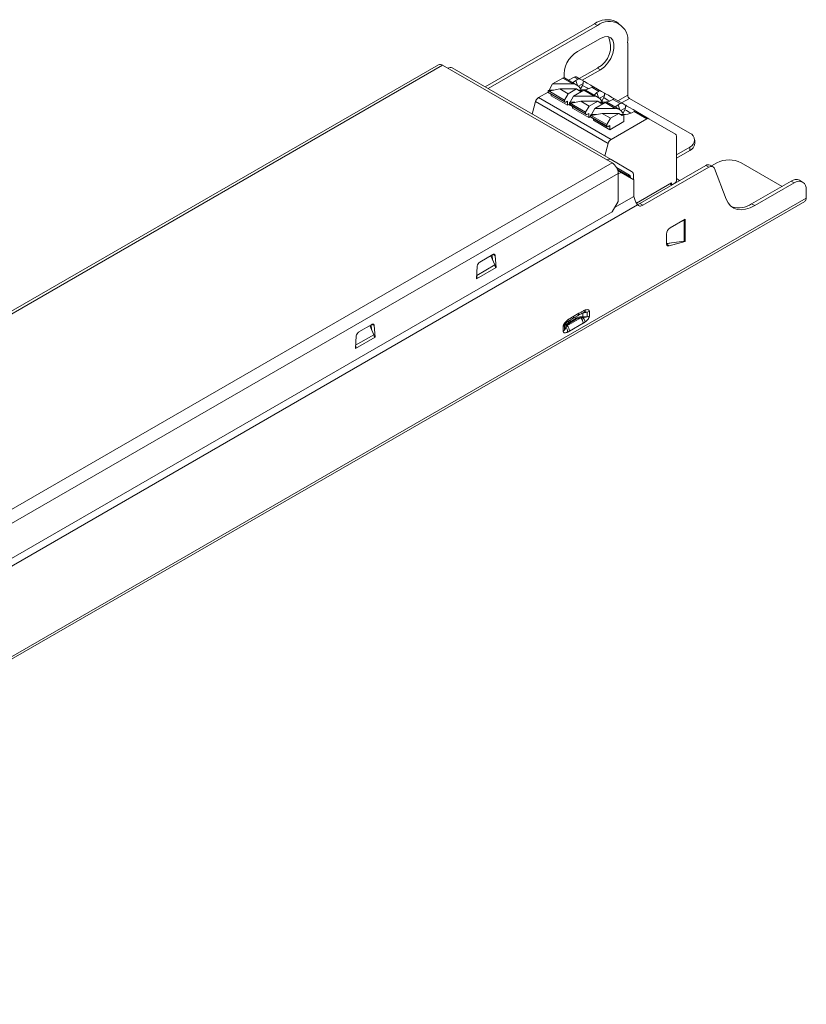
# Model space of a CAD drawing. Header units: millimetres. Extents: x -150 to 34, y -77 to 38.
# Tile 2 of 2: x -58 to 34, y -77 to 38. Entities that reach past the tile are written whole.
import ezdxf

# ---------------------------------------------------------------- set-up
doc = ezdxf.new("R2010")
doc.units = ezdxf.units.MM

msp = doc.modelspace()

# ---------------------------------------------------------------- linework, layer by layer
at = {"color": 7, "linetype": 'Continuous', "lineweight": 15}
for p, q in [((12.06, 37.99), (11.71, 38.2)), ((-3.57, 30.57), (9.21, 37.95)), ((-3.22, 30.37), (9.56, 37.75)), ((9.21, 37.95), (9.56, 37.75)), ((9.92, 36.24), (7.23, 34.69)), ((13.1, 35.71), (13.1, 29.59)), ((-9.03, 33.15), (-127.54, -35.27)), ((-8.53, 33.1), (-127.04, -35.32)), ((11.27, 21.67), (-8.53, 33.1)), ((11.16, 22.07), (-7.41, 32.79)), ((7.43, 31.54), (9.56, 32.77)), ((7.78, 31.34), (9.92, 32.57)), ((9.92, 32.57), (9.56, 32.77)), ((5.5, 31.6), (4.3, 30.91)), ((6.69, 30.91), (5.5, 31.6)), ((7.17, 30.77), (5.7, 31.62)), ((6.84, 31.72), (6.18, 31.34)), ((7.26, 31.47), (6.84, 31.72)), ((7.02, 31.33), (7.26, 31.47)), ((7.09, 31.74), (7.56, 31.47)), ((7.56, 31.47), (7.92, 31.26)), ((3.8, 29.96), (2.66, 29.31)), ((3.8, 30.13), (3.9, 30.19)), ((5.71, 29.03), (3.8, 30.13)), ((3.8, 30.13), (3.8, 29.96)), ((5.71, 28.86), (3.8, 29.96)), ((3.9, 30.19), (4.3, 30.91)), ((5.15, 30.33), (3.9, 30.07)), ((3.9, 30.19), (4.46, 30.19)), ((4.3, 30.91), (6.69, 30.91)), ((6.13, 29.76), (5.15, 30.33)), ((7.12, 30.33), (5.15, 30.33)), ((6.13, 29.76), (7.12, 30.33)), ((7.97, 30.17), (6.78, 29.48)), ((7.52, 30.07), (7.12, 30.33)), ((7.9, 30.98), (7.33, 30.66)), ((7.34, 30.19), (7.66, 30.19)), ((7.69, 30.17), (7.52, 30.07)), ((7.53, 30.43), (7.66, 30.19)), ((7.83, 30.73), (7.59, 30.32)), ((7.66, 30.19), (7.69, 30.17)), ((7.69, 30.17), (7.69, 30.01)), ((9.17, 29.48), (7.97, 30.17)), ((9.65, 29.34), (8.17, 30.19)), ((8.89, 30.53), (8.64, 30.39)), ((9.74, 30.04), (8.89, 30.53)), ((9.09, 30.59), (10.04, 30.04)), ((9.49, 29.9), (9.74, 30.04)), ((10.04, 30.04), (10.39, 29.83)), ((2.33, 28.85), (1.94, 27.39)), ((10.81, 23.95), (2.33, 28.85)), ((2.66, 29.31), (11.15, 24.41)), ((3.84, 29.87), (5.75, 28.77)), ((4.15, 29.69), (4.15, 29.52)), ((6.06, 28.41), (4.15, 29.52)), ((5.71, 29.03), (6.13, 29.76)), ((5.71, 28.86), (5.71, 29.03)), ((5.85, 28.78), (6.06, 28.9)), ((6.06, 28.41), (6.06, 28.9)), ((6.38, 28.76), (6.78, 29.48)), ((7.62, 28.9), (6.38, 28.64)), ((6.78, 29.48), (9.17, 29.48)), ((8.61, 28.33), (7.62, 28.9)), ((9.59, 28.9), (7.62, 28.9)), ((8.61, 28.33), (9.59, 28.9)), ((9.99, 28.64), (9.59, 28.9)), ((10.37, 29.55), (9.81, 29.23)), ((10, 29), (10.14, 28.76)), ((10.31, 29.31), (10.06, 28.89)), ((11.36, 29.1), (11.12, 28.96)), ((12.21, 28.61), (11.36, 29.1)), ((11.56, 29.16), (12.51, 28.61)), ((13.31, 29.22), (20.35, 25.16)), ((6.28, 28.54), (6.06, 28.41)), ((6.28, 28.7), (6.38, 28.76)), ((8.18, 27.6), (6.28, 28.7)), ((6.28, 28.7), (6.28, 28.54)), ((8.18, 27.43), (6.28, 28.54)), ((6.32, 28.44), (8.23, 27.34)), ((6.38, 28.76), (6.93, 28.76)), ((6.63, 28.26), (6.63, 28.09)), ((8.54, 26.98), (6.63, 28.09)), ((8.18, 27.6), (8.61, 28.33)), ((8.85, 27.33), (9.25, 28.05)), ((10.45, 28.74), (9.25, 28.05)), ((9.25, 28.05), (11.64, 28.05)), ((9.82, 28.76), (10.14, 28.76)), ((10.16, 28.74), (9.99, 28.64)), ((10.14, 28.76), (10.16, 28.74)), ((10.16, 28.74), (10.16, 28.58)), ((11.64, 28.05), (10.45, 28.74)), ((12.12, 27.91), (10.65, 28.76)), ((11.97, 28.47), (12.21, 28.61)), ((12.85, 28.12), (12.28, 27.8)), ((12.51, 28.61), (12.87, 28.4)), ((12.78, 27.88), (12.54, 27.46)), ((13.84, 27.68), (13.59, 27.54)), ((15.32, 26.82), (13.84, 27.68)), ((14.03, 27.73), (15.57, 26.84)), ((8.18, 27.43), (8.18, 27.6)), ((8.33, 27.35), (8.54, 27.47)), ((8.54, 26.98), (8.54, 27.47)), ((8.75, 27.11), (8.54, 26.98)), ((8.75, 27.27), (8.85, 27.33)), ((10.66, 26.17), (8.75, 27.27)), ((8.75, 27.27), (8.75, 27.11)), ((10.66, 26.01), (8.75, 27.11)), ((8.79, 27.02), (10.7, 25.91)), ((10.1, 27.47), (8.85, 27.21)), ((8.85, 27.33), (9.41, 27.33)), ((9.1, 26.84), (9.1, 26.66)), ((11.01, 25.56), (9.1, 26.66)), ((11.08, 26.9), (10.1, 27.47)), ((12.07, 27.47), (10.1, 27.47)), ((10.66, 26.17), (11.08, 26.9)), ((12.64, 26.5), (11.01, 25.56)), ((11.08, 26.9), (12.07, 27.47)), ((15.32, 26.82), (11.15, 24.41)), ((12.47, 27.21), (12.07, 27.47)), ((12.29, 27.33), (12.61, 27.33)), ((12.64, 27.31), (12.47, 27.21)), ((12.48, 27.57), (12.61, 27.33)), ((12.61, 27.33), (12.64, 27.31)), ((12.64, 27.31), (12.64, 26.5)), ((18.69, 25.04), (15.57, 26.84)), ((10.66, 26.01), (10.66, 26.17)), ((10.8, 25.92), (11.01, 26.05)), ((11.01, 25.56), (11.01, 26.05)), ((18.79, 19.59), (18.79, 24.82)), ((20.93, 23.94), (20.93, 24.35)), ((10.81, 23.95), (10.43, 22.49)), ((18.79, 22.63), (20.35, 23.53)), ((20.35, 23.12), (18.79, 22.22)), ((20.35, 23.53), (20.35, 23.12)), ((11.16, 22.07), (13.55, 20.69)), ((-107.24, -46.75), (11.27, 21.67)), ((11.77, 21.14), (13.3, 20.25)), ((12.32, 20.57), (11.93, 20.77)), ((22.22, 21.38), (14.51, 16.93)), ((22.57, 21.17), (14.87, 16.72)), ((22.57, 21.17), (22.22, 21.38)), ((23.07, 21.22), (22.72, 21.43)), ((22.89, 21.33), (23.53, 21.69)), ((24.62, 17.45), (23.24, 21.02)), ((26.36, 21.69), (31.14, 18.93)), ((-106.53, -47.97), (11.98, 20.44)), ((12.32, 20.57), (11.98, 20.38)), ((11.98, 17.18), (11.98, 20.44)), ((13.81, 19.71), (12.32, 20.57)), ((13.41, 20.03), (13.41, 19.94)), ((13.76, 19.74), (13.76, 20.23)), ((13.81, 17.76), (13.81, 19.71)), ((19.17, 19.62), (18.79, 19.84)), ((33.54, 19.43), (33.19, 19.64)), ((18.23, 19.35), (14.11, 16.97)), ((18.01, 19.23), (18.23, 19.11)), ((18.65, 19.35), (18.23, 19.11)), ((18.23, 19.35), (18.23, 19.11)), ((27.58, 16.88), (32.19, 19.54)), ((32.54, 19.34), (27.94, 16.68)), ((32.19, 19.54), (32.54, 19.34)), ((33.96, 18.52), (33.96, 17.55)), ((33.96, 17.55), (-128.68, -76.34)), ((13.81, 17.76), (11.57, 16.47)), ((14.01, 17.18), (13.81, 17.76)), ((-128.84, -76.7), (33.79, 17.18)), ((14.25, 16.79), (-108.97, -54.34)), ((11.27, 15.95), (11.98, 17.18)), ((14.87, 16.72), (14.51, 16.93)), ((27.58, 16.88), (27.94, 16.68)), ((-105.82, -51.65), (11.27, 15.95)), ((18.05, 14.08), (19.82, 15.1)), ((19.71, 14.97), (19.3, 14.8)), ((19.71, 14.97), (19.71, 12.54)), ((19.75, 15.06), (19.82, 15.02)), ((19.82, 15.1), (19.82, 12.49)), ((17.62, 12.27), (17.62, 13.35)), ((17.63, 12.25), (19.71, 12.54)), ((17.63, 12.2), (18.03, 12.31)), ((19.82, 12.49), (17.94, 11.98)), ((19.72, 12.54), (19.82, 12.49)), ((-4.19, 10.07), (-2.67, 10.95)), ((-2.44, 9.75), (-2.91, 10.81)), ((-2.69, 10.32), (-2.74, 10.91)), ((-2.39, 10.81), (-2.28, 9.46)), ((-4.58, 8.13), (-4.48, 9.61)), ((-2.28, 9.46), (-4.58, 8.13)), ((-2.37, 9.51), (-2.28, 9.46)), ((-4.58, 8.21), (-4.51, 8.17)), ((7.62, 3.55), (6, 2.62)), ((6.36, 3.12), (6.96, 3.46)), ((6.66, 3.47), (7.26, 3.81)), ((6.79, 3.74), (7.39, 4.09)), ((7.86, 4.1), (7.68, 4.05)), ((8.35, 4.22), (7.86, 4.1)), ((7.86, 4.1), (7.86, 3.69)), ((7.86, 3.69), (8.35, 3.69)), ((8.35, 4.22), (8.35, 3.69)), ((8.62, 4.3), (8.62, 3.78)), ((-18.34, 1.91), (-16.82, 2.78)), ((-16.58, 1.59), (-17.05, 2.65)), ((-16.83, 2.16), (-16.88, 2.75)), ((-16.53, 2.65), (-16.43, 1.29)), ((5.56, 2.01), (5.56, 2.54)), ((5.72, 2.17), (5.72, 2.7)), ((5.72, 2.17), (5.85, 2.52)), ((7.89, 2.93), (6.28, 2)), ((6.41, 3.01), (7.01, 3.36)), ((-18.73, -0.03), (-18.62, 1.45)), ((-16.43, 1.29), (-18.73, -0.03)), ((-16.51, 1.34), (-16.43, 1.29)), ((-18.72, 0.05), (-18.65, 0.01))]:
    msp.add_line(p, q, dxfattribs=at)
at = {"color": 8, "linetype": 'Continuous', "lineweight": 15}
for p, q in [((7.23, 30.73), (7.02, 31.33)), ((9.7, 29.31), (9.49, 29.9)), ((13.1, 29.59), (11.95, 28.93)), ((12.38, 28.69), (13.31, 29.22)), ((12.18, 27.88), (11.97, 28.47)), ((13.3, 20.25), (11.77, 21.14)), ((11.89, 20.9), (13.41, 20.03)), ((17.64, 12.16), (17.94, 11.98)), ((-2.65, 10.96), (-2.39, 10.81)), ((-2.44, 9.75), (-4.55, 8.53)), ((6.96, 3.46), (6.96, 3.64)), ((-16.79, 2.8), (-16.53, 2.65)), ((5.79, 2.84), (5.72, 2.7)), ((5.85, 2.52), (5.85, 2.9)), ((6.36, 3.12), (6.36, 3.29)), ((-16.58, 1.59), (-18.7, 0.37))]:
    msp.add_line(p, q, dxfattribs=at)
at = {"color": 7, "linetype": 'Continuous', "lineweight": 15, "flags": 128}
for points in [[(9.92, 32.57), (10.37, 32.9), (10.78, 33.36), (11.12, 33.9), (11.36, 34.48), (11.49, 35.06), (11.49, 35.58), (11.36, 36.01), (11.12, 36.3), (10.78, 36.45), (10.37, 36.43), (9.92, 36.24)], [(6.72, 31.03), (6.77, 31.12), (7.02, 31.33)], [(7.91, 31.27), (8.05, 31.19), (8.36, 31.01), (8.77, 30.77), (9.08, 30.59)], [(8.53, 30.33), (8.31, 30.46), (7.99, 30.64), (7.83, 30.73)], [(9.19, 29.6), (9.24, 29.69), (9.49, 29.9)], [(11, 28.9), (10.78, 29.03), (10.46, 29.22), (10.31, 29.31)], [(10.39, 29.84), (10.52, 29.76), (10.84, 29.58), (11.25, 29.34), (11.56, 29.16)], [(11.67, 28.17), (11.72, 28.26), (11.97, 28.47)], [(13.48, 27.48), (13.26, 27.6), (12.94, 27.79), (12.78, 27.88)], [(12.86, 28.41), (13, 28.33), (13.31, 28.15), (13.72, 27.91), (14.03, 27.73)], [(23.24, 21.02), (23.19, 21.11), (23.14, 21.18), (23.06, 21.23), (22.98, 21.26), (22.89, 21.27), (22.79, 21.26), (22.68, 21.23), (22.57, 21.17)], [(27.94, 16.68), (27.4, 16.41), (26.88, 16.25), (26.37, 16.2), (25.91, 16.24), (25.49, 16.4), (25.13, 16.65), (24.84, 17.01), (24.62, 17.45)], [(17.94, 11.98), (17.87, 11.97), (17.81, 11.98), (17.76, 11.99), (17.71, 12.03), (17.67, 12.07), (17.65, 12.13), (17.63, 12.2), (17.62, 12.27)], [(-2.67, 10.95), (-2.62, 10.97), (-2.57, 10.99), (-2.52, 10.99), (-2.48, 10.97), (-2.45, 10.95), (-2.42, 10.91), (-2.4, 10.87), (-2.39, 10.81)], [(-16.82, 2.78), (-16.76, 2.81), (-16.71, 2.82), (-16.67, 2.82), (-16.62, 2.81), (-16.59, 2.78), (-16.56, 2.75), (-16.54, 2.7), (-16.53, 2.65)]]:
    msp.add_lwpolyline(points, dxfattribs=at)
at = {"color": 7, "linetype": 'Continuous', "lineweight": 15}
for centre, radius, start, end in [((10.67, 35.91), 2.51, 65.6929, 125.6176), ((10.94, 36.05), 2.18, 350.786, 129.2033), ((8.3, 35.28), 2.8, 296.8118, 24.4168), ((8.86, 31.93), 3.21, 120.5145, 185.2896), ((-8.82, 32.69), 0.503, 54.3824, 114.3071), ((-7.62, 32.33), 0.503, 65.686, 125.6182), ((5.61, 31.43), 0.201, 65.6929, 125.6176), ((6.98, 31.51), 0.251, 65.686, 125.6182), ((7.41, 31.22), 0.295, 58.2266, 119.8189), ((3.9, 29.95), 0.0959, 172.7442, 235.9436), ((6.66, 29.89), 1.02, 31.9593, 88.0406), ((7.84, 31.97), 1.77, 263.9435, 297.2194), ((8.09, 30.01), 0.201, 65.6929, 125.6176), ((9.05, 30.34), 0.253, 81.3984, 129.4191), ((9.88, 29.79), 0.295, 58.2266, 119.8189), ((3.08, 28.65), 0.782, 122.8922, 165.4815), ((5.8, 28.85), 0.0873, 170.786, 309.2033), ((9.13, 28.46), 1.02, 31.9593, 88.0406), ((10.31, 30.54), 1.77, 263.9435, 297.2194), ((11.52, 28.91), 0.253, 81.3984, 129.4191), ((13.56, 29.61), 0.461, 182.6055, 237.3945), ((6.37, 28.52), 0.0959, 172.7442, 235.9436), ((10.56, 28.58), 0.201, 65.6929, 125.6176), ((11.61, 27.03), 1.02, 31.9593, 88.0406), ((12.36, 28.36), 0.295, 58.2266, 119.8189), ((14, 27.48), 0.253, 81.3984, 129.4191), ((8.27, 27.42), 0.0873, 170.786, 309.2033), ((8.85, 27.1), 0.0959, 172.7442, 235.9436), ((12.78, 29.11), 1.77, 263.9435, 297.2194), ((15.47, 26.61), 0.251, 65.686, 125.6182), ((10.75, 25.99), 0.0873, 170.786, 309.2033), ((11.57, 23.75), 0.782, 122.8922, 165.4815), ((18.54, 24.84), 0.252, 354.3796, 54.302), ((20.04, 24.35), 0.873, 290.7834, 69.2166), ((19.93, 24.04), 1.01, 294.3747, 354.3052), ((10.96, 21.61), 0.503, 65.686, 125.6182), ((24.94, 18.96), 3.07, 62.6097, 117.3903), ((10.45, 20.37), 1.54, 2.6055, 57.3945), ((22.51, 20.98), 0.493, 65.02, 126.2904), ((13.16, 20.05), 0.252, 354.3796, 54.302), ((13.26, 20.28), 0.503, 354.3796, 54.302), ((18.48, 19.61), 0.307, 302.6055, 357.3945), ((32.78, 18.72), 1.01, 65.6929, 125.6176), ((33.1, 18.66), 0.873, 350.786, 129.2033), ((33.57, 17.51), 0.394, 305.0133, 6.2988), ((26.08, 19.07), 2.65, 252.1217, 304.5158), ((19.39, 15.76), 0.854, 291.859, 299.8323), ((18.55, 13.3), 0.922, 122.6055, 177.3945), ((-3.86, 9.55), 0.622, 122.8009, 174.311), ((6.96, 2.89), 0.938, 2.8931, 45.4807), ((8.24, 4.46), 0.781, 277.9773, 298.8889), ((5.35, 1.96), 0.938, 2.893, 45.4808), ((-18, 1.38), 0.622, 122.8009, 174.311)]:
    msp.add_arc(centre, radius, start, end, dxfattribs=at)
at = {"color": 8, "linetype": 'Continuous', "lineweight": 15}
msp.add_arc((7.1, 4.06), 0.293, 304.6467, 6.6661, dxfattribs=at)
at = {"color": 7, "linetype": 'Continuous', "lineweight": 15}
for points in [[(7.92, 31.26), (7.91, 31.17), (7.9, 31.08), (7.9, 30.98)], [(7.83, 30.73), (7.85, 30.82), (7.87, 30.9), (7.9, 30.98)], [(10.31, 29.31), (10.33, 29.39), (10.35, 29.47), (10.37, 29.55)], [(10.39, 29.83), (10.39, 29.74), (10.38, 29.65), (10.37, 29.55)], [(12.78, 27.88), (12.8, 27.96), (12.82, 28.04), (12.85, 28.12)], [(12.87, 28.4), (12.86, 28.31), (12.85, 28.22), (12.85, 28.12)], [(14.25, 16.79), (14.15, 16.89), (14.06, 17.03), (14.01, 17.18)], [(14.51, 16.93), (14.4, 16.87), (14.3, 16.83), (14.2, 16.82)], [(19.71, 12.54), (19.75, 12.55), (19.78, 12.56), (19.82, 12.57)], [(-2.36, 9.42), (-2.36, 9.52), (-2.39, 9.64), (-2.44, 9.75)], [(7.01, 3.36), (6.98, 3.39), (6.96, 3.43), (6.96, 3.46)], [(7.62, 3.55), (7.39, 3.53), (7.18, 3.46), (7.01, 3.36)], [(7.86, 3.69), (7.86, 3.66), (7.85, 3.62), (7.86, 3.59)], [(7.86, 4.1), (7.86, 4.13), (7.86, 4.15), (7.87, 4.15)], [(7.87, 4.15), (7.93, 4.16), (8, 4.18), (8.06, 4.19)], [(8.62, 4.3), (8.54, 4.26), (8.45, 4.23), (8.35, 4.22)], [(5.56, 2.54), (5.64, 2.58), (5.69, 2.64), (5.72, 2.7)], [(5.85, 2.52), (5.85, 2.5), (5.87, 2.47), (5.9, 2.46)], [(6, 2.62), (5.96, 2.57), (5.93, 2.51), (5.9, 2.46)], [(6.41, 3.01), (6.24, 2.91), (6.1, 2.78), (6, 2.62)], [(6.36, 3.12), (6.36, 3.08), (6.38, 3.04), (6.41, 3.01)], [(-16.5, 1.25), (-16.5, 1.36), (-16.53, 1.47), (-16.58, 1.59)], [(5.56, 2.01), (5.63, 2.06), (5.69, 2.11), (5.72, 2.17)]]:
    msp.add_open_spline(points, degree=3, dxfattribs=at)
for points, knots in [([(14.87, 16.72), (14.75, 16.66), (14.62, 16.62), (14.4, 16.64), (14.31, 16.7), (14.25, 16.79)], [0, 0, 0, 0, 0.5, 0.5, 1, 1, 1, 1]), ([(-4.56, 8.49), (-4.54, 8.44), (-4.51, 8.33), (-4.51, 8.23), (-4.51, 8.17)], [0, 0, 0, 0, 0.4509153, 1, 1, 1, 1]), ([(5.98, 3.04), (6.09, 3.11), (6.32, 3.28), (6.54, 3.4), (6.66, 3.47)], [0, 0, 0, 0, 0.473993, 1, 1, 1, 1]), ([(6.01, 3.24), (6.04, 3.26), (6.08, 3.3), (6.15, 3.35), (6.23, 3.41), (6.32, 3.47), (6.42, 3.53), (6.58, 3.62), (6.7, 3.69), (6.79, 3.74)], [0, 0, 0, 0, 0.083449, 0.176098, 0.278186, 0.389893, 0.511355, 0.670901, 1, 1, 1, 1]), ([(7.86, 3.69), (7.82, 3.69), (7.73, 3.68), (7.61, 3.67), (7.49, 3.65), (7.37, 3.63), (7.26, 3.6), (7.16, 3.56), (7.06, 3.52), (7, 3.48), (6.96, 3.46)], [0, 0, 0, 0, 0.128217, 0.255404, 0.381615, 0.506905, 0.631331, 0.754949, 0.877819, 1, 1, 1, 1]), ([(7.26, 3.81), (7.4, 3.9), (7.64, 4.04), (7.82, 4.12), (7.9, 4.15)], [0, 0, 0, 0, 0.595775, 1, 1, 1, 1]), ([(7.39, 4.09), (7.47, 4.14), (7.6, 4.21), (7.78, 4.31), (7.91, 4.38), (8.05, 4.45), (8.13, 4.47), (8.16, 4.49)], [0, 0, 0, 0, 0.328487, 0.48866, 0.685045, 0.855207, 1, 1, 1, 1]), ([(7.86, 3.59), (7.84, 3.59), (7.79, 3.58), (7.72, 3.57), (7.66, 3.56), (7.63, 3.56), (7.62, 3.55)], [0, 0, 0, 0, 0.255581, 0.535274, 0.847624, 1, 1, 1, 1]), ([(8.35, 3.69), (8.36, 3.68), (8.34, 3.67), (8.28, 3.65), (8.23, 3.64), (8.09, 3.61), (7.97, 3.6), (7.86, 3.59)], [0, 0, 0, 0, 0.25, 0.25, 0.5, 0.5, 1, 1, 1, 1]), ([(8.12, 3.08), (8.11, 3.15), (8.08, 3.24), (7.99, 3.42), (7.93, 3.51), (7.86, 3.59)], [0, 0, 0, 0, 0.5, 0.5, 1, 1, 1, 1]), ([(7.98, 4.19), (7.98, 4.19), (7.94, 4.16), (7.9, 4.15), (7.87, 4.15)], [0, 0, 0, 0, 0.138123, 1, 1, 1, 1]), ([(8.06, 4.19), (8.14, 4.2), (8.2, 4.22), (8.31, 4.23), (8.36, 4.23), (8.35, 4.22)], [0, 0, 0, 0, 0.5, 0.5, 1, 1, 1, 1]), ([(8.62, 3.78), (8.62, 3.76), (8.61, 3.72), (8.6, 3.67), (8.58, 3.61), (8.55, 3.54), (8.5, 3.46), (8.43, 3.36), (8.33, 3.25), (8.23, 3.17), (8.16, 3.11), (8.13, 3.09), (8.12, 3.08)], [0, 0, 0, 0, 0.071174, 0.135638, 0.200233, 0.271608, 0.380129, 0.501095, 0.66782, 0.859272, 0.939746, 1, 1, 1, 1]), ([(8.16, 4.49), (8.19, 4.49), (8.23, 4.51), (8.33, 4.52), (8.43, 4.52), (8.52, 4.49), (8.57, 4.45), (8.61, 4.39), (8.61, 4.33), (8.62, 4.3)], [0, 0, 0, 0, 0.112026, 0.231033, 0.498622, 0.633738, 0.751421, 0.872077, 1, 1, 1, 1]), ([(5.56, 2.54), (5.56, 2.56), (5.56, 2.59), (5.57, 2.64), (5.59, 2.69), (5.61, 2.76), (5.66, 2.84), (5.74, 2.97), (5.84, 3.08), (5.94, 3.18), (5.99, 3.22), (6.01, 3.24)], [0, 0, 0, 0, 0.066157, 0.129163, 0.190054, 0.249973, 0.367664, 0.501527, 0.762558, 0.883876, 1, 1, 1, 1]), ([(5.72, 2.7), (5.72, 2.7), (5.72, 2.7), (5.72, 2.7), (5.72, 2.7), (5.72, 2.7), (5.72, 2.71), (5.73, 2.73), (5.73, 2.75), (5.74, 2.76), (5.74, 2.77)], [0, 0, 0, 0, 0.026301, 0.050542, 0.074514, 0.100064, 0.161405, 0.242484, 0.807773, 1, 1, 1, 1]), ([(5.9, 2.46), (5.88, 2.42), (5.86, 2.38), (5.84, 2.34), (5.83, 2.32), (5.82, 2.3), (5.81, 2.29), (5.8, 2.27), (5.79, 2.25), (5.78, 2.24), (5.77, 2.22), (5.76, 2.21), (5.75, 2.2), (5.75, 2.19), (5.75, 2.18), (5.74, 2.18), (5.74, 2.17), (5.73, 2.17), (5.73, 2.17), (5.73, 2.16), (5.73, 2.16), (5.72, 2.16), (5.72, 2.15), (5.72, 2.15), (5.72, 2.15), (5.72, 2.15), (5.72, 2.16), (5.72, 2.16), (5.72, 2.16), (5.72, 2.16), (5.72, 2.16), (5.72, 2.17), (5.72, 2.17), (5.72, 2.17)], [0.1173208, 0.1173208, 0.1173208, 0.1173208, 0.2357916, 0.2357916, 0.2357916, 0.295027, 0.295027, 0.295027, 0.3542624, 0.3542624, 0.3542624, 0.4134978, 0.4134978, 0.4134978, 0.4431155, 0.4431155, 0.4431155, 0.4727332, 0.4727332, 0.4727332, 0.5023509, 0.5023509, 0.5023509, 0.5319686, 0.5319686, 0.5319686, 0.5615863, 0.5615863, 0.5615863, 0.5763952, 0.5763952, 0.5763952, 0.5883605, 0.5883605, 0.5883605, 0.5883605]), ([(5.74, 2.76), (5.74, 2.77), (5.75, 2.77), (5.76, 2.79), (5.77, 2.8), (5.78, 2.82), (5.8, 2.85), (5.86, 2.92), (5.93, 2.98), (5.98, 3.04)], [0, 0, 0, 0, 0.044683, 0.088366, 0.131448, 0.174264, 0.260449, 0.355696, 1, 1, 1, 1]), ([(6.36, 3.12), (6.33, 3.1), (6.27, 3.06), (6.19, 3), (6.12, 2.94), (6.05, 2.86), (5.99, 2.79), (5.93, 2.7), (5.88, 2.62), (5.86, 2.56), (5.85, 2.52)], [0, 0, 0, 0, 0.122181, 0.245051, 0.368669, 0.493095, 0.618385, 0.744596, 0.871783, 1, 1, 1, 1]), ([(6.06, 1.89), (6.07, 1.93), (6.07, 1.98), (6.06, 2.03), (6.06, 2.08), (6.05, 2.13), (6.03, 2.18), (6.02, 2.23), (6, 2.28), (5.98, 2.33), (5.95, 2.37), (5.93, 2.42), (5.9, 2.46)], [0.0000287, 0.0000287, 0.0000287, 0.0000287, 0.249992, 0.249992, 0.249992, 0.4999839, 0.4999839, 0.4999839, 0.7499759, 0.7499759, 0.7499759, 0.9999477, 0.9999477, 0.9999477, 0.9999477]), ([(8.12, 3.08), (8.09, 3.06), (8.05, 3.03), (7.97, 2.98), (7.92, 2.95), (7.89, 2.93)], [0, 0, 0, 0, 0.29938, 0.632508, 1, 1, 1, 1]), ([(6.06, 1.89), (6.04, 1.88), (6.01, 1.87), (5.93, 1.84), (5.84, 1.82), (5.73, 1.81), (5.65, 1.83), (5.6, 1.88), (5.58, 1.92), (5.56, 1.96), (5.56, 2), (5.56, 2.01)], [0, 0, 0, 0, 0.077649, 0.163395, 0.341023, 0.499379, 0.71704, 0.789793, 0.858194, 0.925904, 1, 1, 1, 1]), ([(6.28, 2), (6.24, 1.98), (6.17, 1.94), (6.1, 1.9), (6.06, 1.89)], [0, 0, 0, 0, 0.531998, 1, 1, 1, 1]), ([(-18.7, 0.33), (-18.69, 0.28), (-18.66, 0.17), (-18.65, 0.06), (-18.65, 0.01)], [0, 0, 0, 0, 0.4509153, 1, 1, 1, 1])]:
    msp.add_open_spline(points, degree=3, knots=knots, dxfattribs=at)
at = {"color": 8, "linetype": 'Continuous', "lineweight": 15}
for points, knots in [([(6.79, 3.74), (6.78, 3.69), (6.77, 3.58), (6.72, 3.49), (6.67, 3.48), (6.66, 3.47)], [0, 0, 0, 0, 0.453855, 0.907711, 1, 1, 1, 1]), ([(8.16, 4.49), (8.15, 4.44), (8.13, 4.35), (8.06, 4.25), (8.01, 4.21), (7.98, 4.19)], [0, 0, 0, 0, 0.34373, 0.699407, 1, 1, 1, 1]), ([(6.01, 3.24), (6.02, 3.21), (6.03, 3.15), (6.02, 3.07), (5.99, 3.05), (5.98, 3.04)], [0, 0, 0, 0, 0.348781, 0.71885, 1, 1, 1, 1])]:
    msp.add_open_spline(points, degree=3, knots=knots, dxfattribs=at)

doc.saveas('drawing.dxf')
